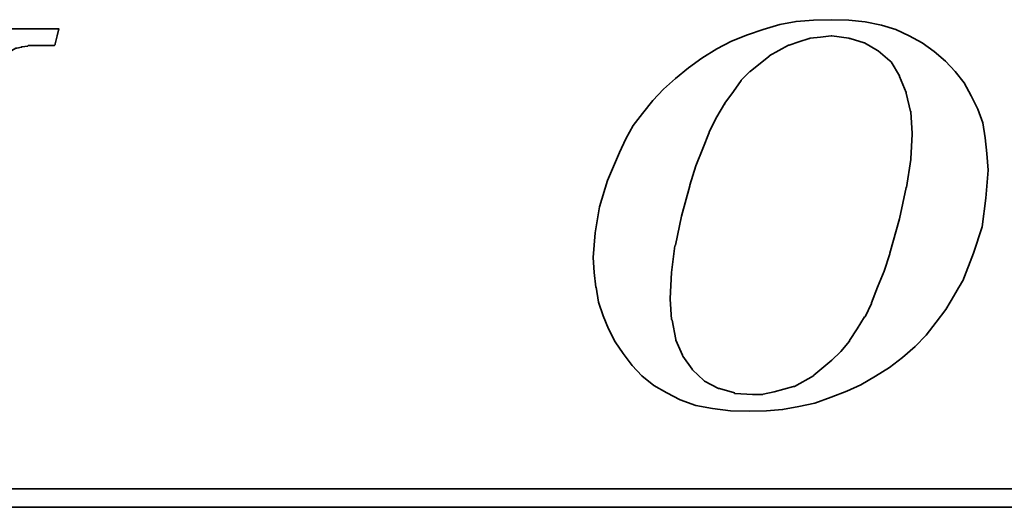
# Model space of a CAD drawing. Header units: millimetres. Extents: x 788 to 1021, y 795 to 904.
# Tile 30 of 44: x 943.47 to 949.78, y 855.96 to 859.08. Entities that reach past the tile are written whole.
import ezdxf

# ---------------------------------------------------------------- set-up
doc = ezdxf.new("R2010")
doc.units = ezdxf.units.MM
doc.header["$LTSCALE"] = 0.1
doc.layers.get('0').update_dxf_attribs({"linetype": 'CONTINUOUS'})
doc.layers.add('layer 1', color=7, linetype='CONTINUOUS')

# ---------------------------------------------------------------- blocks, each defined once
blk = doc.blocks.new('TBI_logo')
at = {"layer": 'layer 1', "color": 1, "lineweight": 35}
for points, knots in [([(1.6535, -1.0663), (1.6535, -1.0663), (1.7051, -1.1209), (1.7051, -1.1209), (1.7051, -1.1209), (1.7051, -1.1209), (1.7684, -1.1728), (1.7684, -1.1728), (1.7684, -1.1728), (1.7684, -1.1728), (1.8374, -1.2127), (1.8374, -1.2127), (1.8374, -1.2127), (1.8374, -1.2127), (1.9094, -1.2505), (1.9094, -1.2505), (1.9094, -1.2505), (1.9094, -1.2505), (1.9928, -1.2793), (1.9928, -1.2793), (1.9928, -1.2793), (1.9928, -1.2793), (2.0822, -1.2967), (2.0822, -1.2967), (2.0822, -1.2967), (2.0822, -1.2967), (2.1773, -1.3081), (2.1773, -1.3081), (2.1773, -1.3081), (2.1773, -1.3081), (2.2778, -1.3111), (2.2778, -1.3111), (2.2778, -1.3111), (2.2778, -1.3111), (2.3702, -1.3081), (2.3702, -1.3081), (2.3702, -1.3081), (2.3702, -1.3081), (2.4563, -1.3021), (2.4563, -1.3021), (2.4563, -1.3021), (2.4563, -1.3021), (2.5427, -1.285), (2.5427, -1.285), (2.5427, -1.285), (2.5427, -1.285), (2.6291, -1.2679), (2.6291, -1.2679), (2.6291, -1.2679), (2.6291, -1.2679), (2.7155, -1.2361), (2.7155, -1.2361), (2.7155, -1.2361), (2.7155, -1.2361), (2.7989, -1.2043), (2.7989, -1.2043), (2.7989, -1.2043), (2.7989, -1.2043), (2.8739, -1.1695), (2.8739, -1.1695), (2.8739, -1.1695), (2.8739, -1.1695), (2.9519, -1.1239), (2.9519, -1.1239), (2.9519, -1.1239), (2.9519, -1.1239), (3.0269, -1.0777), (3.0269, -1.0777), (3.0269, -1.0777), (3.0269, -1.0777), (3.0959, -1.0231), (3.0959, -1.0231), (3.0959, -1.0231), (3.0959, -1.0231), (3.1646, -0.9655), (3.1646, -0.9655), (3.1646, -0.9655), (3.1646, -0.9655), (3.2222, -0.9052), (3.2222, -0.9052), (3.2222, -0.9052), (3.2222, -0.9052), (3.2771, -0.8359), (3.2771, -0.8359), (3.2771, -0.8359), (3.2771, -0.8359), (3.3287, -0.7669), (3.3287, -0.7669), (3.3287, -0.7669), (3.3287, -0.7669), (3.3749, -0.6889), (3.3749, -0.6889), (3.3749, -0.6889), (3.3749, -0.6889), (3.4181, -0.6139), (3.4181, -0.6139), (3.4181, -0.6139), (3.4181, -0.6139), (3.476, -0.4672), (3.476, -0.4672), (3.476, -0.4672), (3.476, -0.4672), (3.5219, -0.3265), (3.5219, -0.3265), (3.5219, -0.3265), (3.5219, -0.3265), (3.5417, -0.1735), (3.5417, -0.1735), (3.5417, -0.1735), (3.5417, -0.1735), (3.5534, -0.0241), (3.5534, -0.0241), (3.5534, -0.0241), (3.5534, -0.0241), (3.5474, 0.0653), (3.5474, 0.0653), (3.5474, 0.0653), (3.5474, 0.0653), (3.539, 0.1487), (3.539, 0.1487), (3.539, 0.1487), (3.539, 0.1487), (3.5249, 0.2291), (3.5249, 0.2291), (3.5249, 0.2291), (3.5249, 0.2291), (3.4985, 0.3011), (3.4985, 0.3011), (3.4985, 0.3011), (3.4985, 0.3011), (3.464, 0.3731), (3.464, 0.3731), (3.464, 0.3731), (3.464, 0.3731), (3.4265, 0.4424), (3.4265, 0.4424), (3.4265, 0.4424), (3.4265, 0.4424), (3.3779, 0.5027), (3.3779, 0.5027), (3.3779, 0.5027), (3.3779, 0.5027), (3.326, 0.5576), (3.326, 0.5576), (3.326, 0.5576), (3.326, 0.5576), (3.2657, 0.6095), (3.2657, 0.6095), (3.2657, 0.6095), (3.2657, 0.6095), (3.2021, 0.6557), (3.2021, 0.6557), (3.2021, 0.6557), (3.2021, 0.6557), (3.1331, 0.6929), (3.1331, 0.6929), (3.1331, 0.6929), (3.1331, 0.6929), (3.0611, 0.7274), (3.0611, 0.7274), (3.0611, 0.7274), (3.0611, 0.7274), (2.9837, 0.7505), (2.9837, 0.7505), (2.9837, 0.7505), (2.9837, 0.7505), (2.897, 0.7679), (2.897, 0.7679), (2.897, 0.7679), (2.897, 0.7679), (2.8106, 0.7763), (2.8106, 0.7763), (2.8106, 0.7763), (2.8106, 0.7763), (2.7155, 0.7793), (2.7155, 0.7793), (2.7155, 0.7793), (2.7155, 0.7793), (2.6204, 0.7763), (2.6204, 0.7763), (2.6204, 0.7763), (2.6204, 0.7763), (2.5286, 0.7703), (2.5286, 0.7703), (2.5286, 0.7703), (2.5286, 0.7703), (2.4419, 0.7535), (2.4419, 0.7535), (2.4419, 0.7535), (2.4419, 0.7535), (2.3528, 0.7274), (2.3528, 0.7274), (2.3528, 0.7274), (2.3528, 0.7274), (2.2694, 0.6989), (2.2694, 0.6989), (2.2694, 0.6989), (2.2694, 0.6989), (2.1833, 0.6641), (2.1833, 0.6641), (2.1833, 0.6641), (2.1833, 0.6641), (2.1053, 0.6239), (2.1053, 0.6239), (2.1053, 0.6239), (2.1053, 0.6239), (2.0249, 0.5747), (2.0249, 0.5747), (2.0249, 0.5747), (2.0249, 0.5747), (1.9529, 0.5231), (1.9529, 0.5231), (1.9529, 0.5231), (1.9529, 0.5231), (1.8836, 0.4655), (1.8836, 0.4655), (1.8836, 0.4655), (1.8836, 0.4655), (1.8203, 0.4079), (1.8203, 0.4079), (1.8203, 0.4079), (1.8203, 0.4079), (1.7627, 0.3473), (1.7627, 0.3473), (1.7627, 0.3473), (1.7627, 0.3473), (1.7081, 0.2783), (1.7081, 0.2783), (1.7081, 0.2783), (1.7081, 0.2783), (1.6589, 0.215), (1.6589, 0.215), (1.6589, 0.215), (1.6589, 0.215), (1.6187, 0.1427), (1.6187, 0.1427), (1.6187, 0.1427), (1.6187, 0.1427), (1.5845, 0.0713), (1.5845, 0.0713), (1.5845, 0.0713), (1.5845, 0.0713), (1.5209, -0.0787), (1.5209, -0.0787), (1.5209, -0.0787), (1.5209, -0.0787), (1.4777, -0.22), (1.4777, -0.22), (1.4777, -0.22), (1.4777, -0.22), (1.4549, -0.3577), (1.4549, -0.3577), (1.4549, -0.3577), (1.4549, -0.3577), (1.4435, -0.4903), (1.4435, -0.4903), (1.4435, -0.4903), (1.4435, -0.4903), (1.4489, -0.5707), (1.4489, -0.5707), (1.4489, -0.5707), (1.4489, -0.5707), (1.4579, -0.6487), (1.4579, -0.6487), (1.4579, -0.6487), (1.4579, -0.6487), (1.4603, -0.6487), (1.4603, -0.6487), (1.4603, -0.6487), (1.4603, -0.6487), (1.4723, -0.7291), (1.4723, -0.7291), (1.4723, -0.7291), (1.4723, -0.7291), (1.4981, -0.8014), (1.4981, -0.8014), (1.4981, -0.8014), (1.4981, -0.8014), (1.5269, -0.8704), (1.5269, -0.8704), (1.5269, -0.8704), (1.5269, -0.8704), (1.5611, -0.9397), (1.5611, -0.9397), (1.5611, -0.9397), (1.5611, -0.9397), (1.6043, -1.0027), (1.6043, -1.0027), (1.6043, -1.0027), (1.6043, -1.0027), (1.6535, -1.0663), (1.6535, -1.0663)], [0, 0, 0, 0, 0.013699, 0.013699, 0.013699, 0.013699, 0.027397, 0.027397, 0.027397, 0.027397, 0.041096, 0.041096, 0.041096, 0.041096, 0.054795, 0.054795, 0.054795, 0.054795, 0.068493, 0.068493, 0.068493, 0.068493, 0.082192, 0.082192, 0.082192, 0.082192, 0.09589, 0.09589, 0.09589, 0.09589, 0.109589, 0.109589, 0.109589, 0.109589, 0.123288, 0.123288, 0.123288, 0.123288, 0.136986, 0.136986, 0.136986, 0.136986, 0.150685, 0.150685, 0.150685, 0.150685, 0.164384, 0.164384, 0.164384, 0.164384, 0.178082, 0.178082, 0.178082, 0.178082, 0.191781, 0.191781, 0.191781, 0.191781, 0.205479, 0.205479, 0.205479, 0.205479, 0.219178, 0.219178, 0.219178, 0.219178, 0.232877, 0.232877, 0.232877, 0.232877, 0.246575, 0.246575, 0.246575, 0.246575, 0.260274, 0.260274, 0.260274, 0.260274, 0.273973, 0.273973, 0.273973, 0.273973, 0.287671, 0.287671, 0.287671, 0.287671, 0.30137, 0.30137, 0.30137, 0.30137, 0.315068, 0.315068, 0.315068, 0.315069, 0.328767, 0.328767, 0.328767, 0.328767, 0.342466, 0.342466, 0.342466, 0.342466, 0.356164, 0.356164, 0.356164, 0.356164, 0.369863, 0.369863, 0.369863, 0.369863, 0.383562, 0.383562, 0.383562, 0.383562, 0.39726, 0.39726, 0.39726, 0.39726, 0.410959, 0.410959, 0.410959, 0.410959, 0.424658, 0.424658, 0.424658, 0.424658, 0.438356, 0.438356, 0.438356, 0.438356, 0.452055, 0.452055, 0.452055, 0.452055, 0.465753, 0.465753, 0.465753, 0.465753, 0.479452, 0.479452, 0.479452, 0.479452, 0.493151, 0.493151, 0.493151, 0.493151, 0.506849, 0.506849, 0.506849, 0.506849, 0.520548, 0.520548, 0.520548, 0.520548, 0.534247, 0.534247, 0.534247, 0.534247, 0.547945, 0.547945, 0.547945, 0.547945, 0.561644, 0.561644, 0.561644, 0.561644, 0.575342, 0.575342, 0.575342, 0.575342, 0.589041, 0.589041, 0.589041, 0.589041, 0.60274, 0.60274, 0.60274, 0.60274, 0.616438, 0.616438, 0.616438, 0.616438, 0.630137, 0.630137, 0.630137, 0.630137, 0.643836, 0.643836, 0.643836, 0.643836, 0.657534, 0.657534, 0.657534, 0.657534, 0.671233, 0.671233, 0.671233, 0.671233, 0.684932, 0.684932, 0.684932, 0.684932, 0.69863, 0.69863, 0.69863, 0.69863, 0.712329, 0.712329, 0.712329, 0.712329, 0.726027, 0.726027, 0.726027, 0.726027, 0.739726, 0.739726, 0.739726, 0.739726, 0.753425, 0.753425, 0.753425, 0.753425, 0.767123, 0.767123, 0.767123, 0.767123, 0.780822, 0.780822, 0.780822, 0.780822, 0.794521, 0.794521, 0.794521, 0.794521, 0.808219, 0.808219, 0.808219, 0.808219, 0.821918, 0.821918, 0.821918, 0.821918, 0.835616, 0.835616, 0.835616, 0.835616, 0.849315, 0.849315, 0.849315, 0.849315, 0.863014, 0.863014, 0.863014, 0.863014, 0.876712, 0.876712, 0.876712, 0.876712, 0.890411, 0.890411, 0.890411, 0.890411, 0.90411, 0.90411, 0.90411, 0.90411, 0.917808, 0.917808, 0.917808, 0.917808, 0.931507, 0.931507, 0.931507, 0.931507, 0.945205, 0.945205, 0.945205, 0.945205, 0.958904, 0.958904, 0.958904, 0.958904, 0.972603, 0.972603, 0.972603, 0.972603, 0.986301, 0.986301, 0.986301, 0.986301, 1, 1, 1, 1]), ([(-1.8562, -1.1815), (-1.8562, -1.1815), (-1.9021, -1.1815), (-1.9021, -1.1815), (-1.9021, -1.1815), (-1.9021, -1.1815), (-1.951, -1.1815), (-1.951, -1.1815), (-1.951, -1.1815), (-1.951, -1.1815), (-1.9711, -1.1815), (-1.9711, -1.1815), (-1.9711, -1.1815), (-1.9711, -1.1815), (-1.9771, -1.1815), (-1.9771, -1.1815), (-1.9771, -1.1815), (-1.9771, -1.1815), (-2.0113, -1.1815), (-2.0113, -1.1815), (-2.0113, -1.1815), (-2.0113, -1.1815), (-2.0143, -1.1785), (-2.0143, -1.1785), (-2.0143, -1.1785), (-2.0143, -1.1785), (-2.0491, -1.1728), (-2.0491, -1.1728), (-2.0491, -1.1728), (-2.0491, -1.1728), (-2.0779, -1.1671), (-2.0779, -1.1671), (-2.0779, -1.1671), (-2.0779, -1.1671), (-2.0803, -1.1671), (-2.0803, -1.1671), (-2.0803, -1.1671), (-2.0803, -1.1671), (-2.0836, -1.1671), (-2.0836, -1.1671), (-2.0836, -1.1671), (-2.0836, -1.1671), (-2.1064, -1.1551), (-2.1064, -1.1551), (-2.1064, -1.1551), (-2.1064, -1.1551), (-2.1094, -1.1527), (-2.1094, -1.1527), (-2.1094, -1.1527), (-2.1094, -1.1527), (-2.1121, -1.1497), (-2.1121, -1.1497), (-2.1121, -1.1497), (-2.1121, -1.1497), (-2.1295, -1.1269), (-2.1295, -1.1269), (-2.1295, -1.1269), (-2.1295, -1.1269), (-2.1325, -1.1209), (-2.1325, -1.1209), (-2.1325, -1.1209), (-2.1325, -1.1209), (-2.1355, -1.1149), (-2.1355, -1.1149), (-2.1355, -1.1149), (-2.1355, -1.1149), (-2.1379, -1.0837), (-2.1379, -1.0837), (-2.1379, -1.0837), (-2.1379, -1.0837), (-2.1409, -1.0807), (-2.1409, -1.0807), (-2.1409, -1.0807), (-2.1409, -1.0807), (-2.1409, -1.0747), (-2.1409, -1.0747), (-2.1409, -1.0747), (-2.1409, -1.0747), (-2.1409, -1.0693), (-2.1409, -1.0693), (-2.1409, -1.0693), (-2.1409, -1.0693), (-2.1355, -1.0318), (-2.1355, -1.0318), (-2.1355, -1.0318), (-2.1355, -1.0318), (-2.1355, -1.0231), (-2.1355, -1.0231), (-2.1355, -1.0231), (-2.1355, -1.0231), (-2.1355, -1.0198), (-2.1355, -1.0198), (-2.1355, -1.0198), (-2.1355, -1.0198), (-2.1355, -1.0171), (-2.1355, -1.0171), (-2.1355, -1.0171), (-2.1355, -1.0171), (-2.1355, -1.0117), (-2.1355, -1.0117), (-2.1355, -1.0117), (-2.1355, -1.0117), (-2.1325, -1.0087), (-2.1325, -1.0087), (-2.1325, -1.0087), (-2.1325, -1.0087), (-2.1265, -0.9943), (-2.1265, -0.9943), (-2.1265, -0.9943), (-2.1265, -0.9943), (-2.1265, -0.9913), (-2.1265, -0.9913), (-2.1265, -0.9913), (-2.1265, -0.9913), (-2.1148, -0.9655), (-2.1148, -0.9655), (-2.1148, -0.9655), (-2.1148, -0.9655), (-2.1094, -0.9307), (-2.1094, -0.9307), (-2.1094, -0.9307), (-2.1094, -0.9307), (-2.0977, -0.8848), (-2.0977, -0.8848), (-2.0977, -0.8848), (-2.0977, -0.8848), (-2.0977, -0.8821), (-2.0977, -0.8821), (-2.0977, -0.8821), (-2.0977, -0.8821), (-2.0719, -0.7897), (-2.0719, -0.7897), (-2.0719, -0.7897), (-2.0719, -0.7897), (-2.0689, -0.7867), (-2.0689, -0.7867), (-2.0689, -0.7867), (-2.0689, -0.7867), (-2.0401, -0.6718), (-2.0401, -0.6718), (-2.0401, -0.6718), (-2.0401, -0.6718), (-2.0401, -0.6691), (-2.0401, -0.6691), (-2.0401, -0.6691), (-2.0401, -0.6691), (-1.9999, -0.5395), (-1.9999, -0.5395), (-1.9999, -0.5395), (-1.9999, -0.5395), (-1.9279, -0.2515), (-1.9279, -0.2515), (-1.9279, -0.2515), (-1.9279, -0.2515), (-1.8505, 0.0365), (-1.8505, 0.0365), (-1.8505, 0.0365), (-1.8505, 0.0365), (-1.8157, 0.1688), (-1.8157, 0.1688), (-1.8157, 0.1688), (-1.8157, 0.1688), (-1.7839, 0.2843), (-1.7839, 0.2843), (-1.7839, 0.2843), (-1.7839, 0.2843), (-1.7581, 0.3875), (-1.7581, 0.3875), (-1.7581, 0.3875), (-1.7581, 0.3875), (-1.7467, 0.4283), (-1.7467, 0.4283), (-1.7467, 0.4283), (-1.7467, 0.4283), (-1.7377, 0.4625), (-1.7377, 0.4625), (-1.7377, 0.4625), (-1.7377, 0.4625), (-1.7377, 0.4655), (-1.7377, 0.4655), (-1.7377, 0.4655), (-1.7377, 0.4655), (-1.7263, 0.4883), (-1.7263, 0.4883), (-1.7263, 0.4883), (-1.7263, 0.4883), (-1.7263, 0.5084), (-1.7263, 0.5084), (-1.7263, 0.5084), (-1.7263, 0.5084), (-1.7236, 0.5117), (-1.7236, 0.5117), (-1.7236, 0.5117), (-1.7236, 0.5117), (-1.7206, 0.5261), (-1.7206, 0.5261), (-1.7206, 0.5261), (-1.7206, 0.5261), (-1.7206, 0.5429), (-1.7206, 0.5429), (-1.7206, 0.5429), (-1.7206, 0.5429), (-1.7149, 0.5429), (-1.7149, 0.5429), (-1.7149, 0.5429), (-1.7149, 0.5429), (-1.7005, 0.5747), (-1.7005, 0.5747), (-1.7005, 0.5747), (-1.7005, 0.5747), (-1.6975, 0.5807), (-1.6975, 0.5807), (-1.6975, 0.5807), (-1.6975, 0.5807), (-1.6945, 0.5837), (-1.6945, 0.5837), (-1.6945, 0.5837), (-1.6945, 0.5837), (-1.6633, 0.6125), (-1.6633, 0.6125), (-1.6633, 0.6125), (-1.6633, 0.6125), (-1.66, 0.6149), (-1.66, 0.6149), (-1.66, 0.6149), (-1.66, 0.6149), (-1.6399, 0.6269), (-1.6399, 0.6269), (-1.6399, 0.6269), (-1.6399, 0.6269), (-1.6369, 0.6269), (-1.6369, 0.6269), (-1.6369, 0.6269), (-1.6369, 0.6269), (-1.6345, 0.6269), (-1.6345, 0.6269), (-1.6345, 0.6269), (-1.6345, 0.6269), (-1.6087, 0.6323), (-1.6087, 0.6323), (-1.6087, 0.6323), (-1.6087, 0.6323), (-1.6087, 0.6353), (-1.6087, 0.6353), (-1.6087, 0.6353), (-1.6087, 0.6353), (-1.6057, 0.6353), (-1.6057, 0.6353), (-1.6057, 0.6353), (-1.6057, 0.6353), (-1.5766, 0.638), (-1.5766, 0.638), (-1.5766, 0.638), (-1.5766, 0.638), (-1.5739, 0.6413), (-1.5739, 0.6413), (-1.5739, 0.6413), (-1.5739, 0.6413), (-1.5712, 0.6413), (-1.5712, 0.6413), (-1.5712, 0.6413), (-1.5712, 0.6413), (-1.5679, 0.6413), (-1.5679, 0.6413), (-1.5679, 0.6413), (-1.5679, 0.6413), (-1.5337, 0.6413), (-1.5337, 0.6413), (-1.5337, 0.6413), (-1.5337, 0.6413), (-1.5277, 0.6413), (-1.5277, 0.6413), (-1.5277, 0.6413), (-1.5277, 0.6413), (-1.5163, 0.6413), (-1.5163, 0.6413), (-1.5163, 0.6413), (-1.5163, 0.6413), (-1.4761, 0.6413), (-1.4761, 0.6413), (-1.4761, 0.6413), (-1.4761, 0.6413), (-1.4359, 0.6413), (-1.4359, 0.6413), (-1.4359, 0.6413), (-1.4359, 0.6413), (-1.4329, 0.6413), (-1.4329, 0.6413), (-1.4329, 0.6413), (-1.4329, 0.6413), (-1.4329, 0.6437), (-1.4329, 0.6437), (-1.4329, 0.6437), (-1.4329, 0.6437), (-1.4299, 0.6467), (-1.4299, 0.6467), (-1.4299, 0.6467), (-1.4299, 0.6467), (-1.4299, 0.6497), (-1.4299, 0.6497), (-1.4299, 0.6497), (-1.4299, 0.6497), (-1.4182, 0.6929), (-1.4182, 0.6929), (-1.4182, 0.6929), (-1.4182, 0.6929), (-1.4095, 0.7301), (-1.4095, 0.7301), (-1.4095, 0.7301), (-1.4095, 0.7301), (-1.4239, 0.7301), (-1.4239, 0.7301), (-1.4239, 0.7301), (-1.4239, 0.7301), (-1.4761, 0.7301), (-1.4761, 0.7301), (-1.4761, 0.7301), (-1.4761, 0.7301), (-1.5391, 0.7301), (-1.5391, 0.7301), (-1.5391, 0.7301), (-1.5391, 0.7301), (-1.6141, 0.7301), (-1.6141, 0.7301), (-1.6141, 0.7301), (-1.6141, 0.7301), (-1.7005, 0.7301), (-1.7005, 0.7301), (-1.7005, 0.7301), (-1.7005, 0.7301), (-1.8847, 0.7301), (-1.8847, 0.7301), (-1.8847, 0.7301), (-1.8847, 0.7301), (-2.0689, 0.7301), (-2.0689, 0.7301), (-2.0689, 0.7301), (-2.0689, 0.7301), (-2.1553, 0.7301), (-2.1553, 0.7301), (-2.1553, 0.7301), (-2.1553, 0.7301), (-2.2303, 0.7301), (-2.2303, 0.7301), (-2.2303, 0.7301), (-2.2303, 0.7301), (-2.2933, 0.7301), (-2.2933, 0.7301), (-2.2933, 0.7301), (-2.2933, 0.7301), (-2.3455, 0.7301), (-2.3455, 0.7301), (-2.3455, 0.7301), (-2.3455, 0.7301), (-2.3713, 0.7301), (-2.3713, 0.7301), (-2.3713, 0.7301), (-2.3713, 0.7301), (-2.3743, 0.7247), (-2.3743, 0.7247), (-2.3743, 0.7247), (-2.3743, 0.7247), (-2.3743, 0.7217), (-2.3743, 0.7217), (-2.3743, 0.7217), (-2.3743, 0.7217), (-2.3857, 0.6785), (-2.3857, 0.6785), (-2.3857, 0.6785), (-2.3857, 0.6785), (-2.3917, 0.6413), (-2.3917, 0.6413), (-2.3917, 0.6413), (-2.3917, 0.6413), (-2.3395, 0.6413), (-2.3395, 0.6413), (-2.3395, 0.6413), (-2.3395, 0.6413), (-2.2789, 0.6413), (-2.2789, 0.6413), (-2.2789, 0.6413), (-2.2789, 0.6413), (-2.2645, 0.6413), (-2.2645, 0.6413), (-2.2645, 0.6413), (-2.2645, 0.6413), (-2.2588, 0.6413), (-2.2588, 0.6413), (-2.2588, 0.6413), (-2.2588, 0.6413), (-2.2561, 0.6413), (-2.2561, 0.6413), (-2.2561, 0.6413), (-2.2561, 0.6413), (-2.2243, 0.6413), (-2.2243, 0.6413), (-2.2243, 0.6413), (-2.2243, 0.6413), (-2.2219, 0.638), (-2.2219, 0.638), (-2.2219, 0.638), (-2.2219, 0.638), (-2.2015, 0.6353), (-2.2015, 0.6353), (-2.2015, 0.6353), (-2.2015, 0.6353), (-2.1931, 0.6353), (-2.1931, 0.6353), (-2.1931, 0.6353), (-2.1931, 0.6353), (-2.1898, 0.6323), (-2.1898, 0.6323), (-2.1898, 0.6323), (-2.1898, 0.6323), (-2.1871, 0.6323), (-2.1871, 0.6323), (-2.1871, 0.6323), (-2.1871, 0.6323), (-2.1697, 0.6269), (-2.1697, 0.6269), (-2.1697, 0.6269), (-2.1697, 0.6269), (-2.1523, 0.6209), (-2.1523, 0.6209), (-2.1523, 0.6209), (-2.1523, 0.6209), (-2.1469, 0.6209), (-2.1469, 0.6209), (-2.1469, 0.6209), (-2.1469, 0.6209), (-2.1439, 0.6149), (-2.1439, 0.6149), (-2.1439, 0.6149), (-2.1439, 0.6149), (-2.1211, 0.5951), (-2.1211, 0.5951), (-2.1211, 0.5951), (-2.1211, 0.5951), (-2.1181, 0.5891), (-2.1181, 0.5891), (-2.1181, 0.5891), (-2.1181, 0.5891), (-2.1148, 0.5837), (-2.1148, 0.5837), (-2.1148, 0.5837), (-2.1148, 0.5837), (-2.1121, 0.5489), (-2.1121, 0.5489), (-2.1121, 0.5489), (-2.1121, 0.5489), (-2.1094, 0.5459), (-2.1094, 0.5459), (-2.1094, 0.5459), (-2.1094, 0.5459), (-2.1094, 0.5429), (-2.1094, 0.5429), (-2.1094, 0.5429), (-2.1094, 0.5429), (-2.1121, 0.5405), (-2.1121, 0.5405), (-2.1121, 0.5405), (-2.1121, 0.5405), (-2.1148, 0.4883), (-2.1148, 0.4883), (-2.1148, 0.4883), (-2.1148, 0.4883), (-2.1148, 0.4853), (-2.1148, 0.4853), (-2.1148, 0.4853), (-2.1148, 0.4853), (-2.1148, 0.4829), (-2.1148, 0.4829), (-2.1148, 0.4829), (-2.1148, 0.4829), (-2.1181, 0.4769), (-2.1181, 0.4769), (-2.1181, 0.4769), (-2.1181, 0.4769), (-2.1235, 0.4685), (-2.1235, 0.4685), (-2.1235, 0.4685), (-2.1235, 0.4685), (-2.1295, 0.4481), (-2.1295, 0.4481), (-2.1295, 0.4481), (-2.1295, 0.4481), (-2.1355, 0.4193), (-2.1355, 0.4193), (-2.1355, 0.4193), (-2.1355, 0.4193), (-2.1355, 0.4163), (-2.1355, 0.4163), (-2.1355, 0.4163), (-2.1355, 0.4163), (-2.1469, 0.3848), (-2.1469, 0.3848), (-2.1469, 0.3848), (-2.1469, 0.3848), (-2.1583, 0.3443), (-2.1583, 0.3443), (-2.1583, 0.3443), (-2.1583, 0.3443), (-2.1811, 0.2465), (-2.1811, 0.2465), (-2.1811, 0.2465), (-2.1811, 0.2465), (-2.2159, 0.1259), (-2.2159, 0.1259), (-2.2159, 0.1259), (-2.2159, 0.1259), (-2.2501, -0.0037), (-2.2501, -0.0037), (-2.2501, -0.0037), (-2.2501, -0.0037), (-2.3284, -0.2887), (-2.3284, -0.2887), (-2.3284, -0.2887), (-2.3284, -0.2887), (-2.4031, -0.5707), (-2.4031, -0.5707), (-2.4031, -0.5707), (-2.4031, -0.5707), (-2.4373, -0.7033), (-2.4373, -0.7033), (-2.4373, -0.7033), (-2.4373, -0.7033), (-2.4691, -0.8245), (-2.4691, -0.8245), (-2.4691, -0.8245), (-2.4691, -0.8245), (-2.4949, -0.9223), (-2.4949, -0.9223), (-2.4949, -0.9223), (-2.4949, -0.9223), (-2.5069, -0.9625), (-2.5069, -0.9625), (-2.5069, -0.9625), (-2.5069, -0.9625), (-2.5069, -0.9655), (-2.5069, -0.9655), (-2.5069, -0.9655), (-2.5069, -0.9655), (-2.5183, -0.9973), (-2.5183, -0.9973), (-2.5183, -0.9973), (-2.5183, -0.9973), (-2.5237, -1.0261), (-2.5237, -1.0261), (-2.5237, -1.0261), (-2.5237, -1.0261), (-2.5297, -1.0489), (-2.5297, -1.0489), (-2.5297, -1.0489), (-2.5297, -1.0489), (-2.5327, -1.0603), (-2.5327, -1.0603), (-2.5327, -1.0603), (-2.5327, -1.0603), (-2.5327, -1.0777), (-2.5327, -1.0777), (-2.5327, -1.0777), (-2.5327, -1.0777), (-2.5381, -1.0777), (-2.5381, -1.0777), (-2.5381, -1.0777), (-2.5381, -1.0777), (-2.5525, -1.1095), (-2.5525, -1.1095), (-2.5525, -1.1095), (-2.5525, -1.1095), (-2.5525, -1.1125), (-2.5525, -1.1125), (-2.5525, -1.1125), (-2.5525, -1.1125), (-2.5558, -1.1149), (-2.5558, -1.1149), (-2.5558, -1.1149), (-2.5558, -1.1149), (-2.5873, -1.1497), (-2.5873, -1.1497), (-2.5873, -1.1497), (-2.5873, -1.1497), (-2.5903, -1.1527), (-2.5903, -1.1527), (-2.5903, -1.1527), (-2.5903, -1.1527), (-2.5957, -1.1551), (-2.5957, -1.1551), (-2.5957, -1.1551), (-2.5957, -1.1551), (-2.6359, -1.1728), (-2.6359, -1.1728), (-2.6359, -1.1728), (-2.6359, -1.1728), (-2.6392, -1.1728), (-2.6392, -1.1728), (-2.6392, -1.1728), (-2.6392, -1.1728), (-2.6419, -1.1755), (-2.6419, -1.1755), (-2.6419, -1.1755), (-2.6419, -1.1755), (-2.6935, -1.1785), (-2.6935, -1.1785), (-2.6935, -1.1785), (-2.6935, -1.1785), (-2.6968, -1.1815), (-2.6968, -1.1815), (-2.6968, -1.1815), (-2.6968, -1.1815), (-2.7025, -1.1815), (-2.7025, -1.1815), (-2.7025, -1.1815), (-2.7025, -1.1815), (-2.7136, -1.1815), (-2.7136, -1.1815), (-2.7136, -1.1815), (-2.7136, -1.1815), (-2.7541, -1.1815), (-2.7541, -1.1815), (-2.7541, -1.1815), (-2.7541, -1.1815), (-2.7886, -1.1815), (-2.7886, -1.1815), (-2.7886, -1.1815), (-2.7886, -1.1815), (-2.7886, -1.1842), (-2.7886, -1.1842), (-2.7886, -1.1842), (-2.7886, -1.1842), (-2.7886, -1.1872), (-2.7886, -1.1872), (-2.7886, -1.1872), (-2.7886, -1.1872), (-2.7919, -1.1899), (-2.7919, -1.1899), (-2.7919, -1.1899), (-2.7919, -1.1899), (-2.8063, -1.2301), (-2.8063, -1.2301), (-2.8063, -1.2301), (-2.8063, -1.2301), (-2.8117, -1.2706), (-2.8117, -1.2706), (-2.8117, -1.2706), (-2.8117, -1.2706), (-2.8003, -1.2706), (-2.8003, -1.2706), (-2.8003, -1.2706), (-2.8003, -1.2706), (-2.7541, -1.2706), (-2.7541, -1.2706), (-2.7541, -1.2706), (-2.7541, -1.2706), (-2.6881, -1.2706), (-2.6881, -1.2706), (-2.6881, -1.2706), (-2.6881, -1.2706), (-2.6161, -1.2706), (-2.6161, -1.2706), (-2.6161, -1.2706), (-2.6161, -1.2706), (-2.5357, -1.2706), (-2.5357, -1.2706), (-2.5357, -1.2706), (-2.5357, -1.2706), (-2.5297, -1.2706), (-2.5297, -1.2706), (-2.5297, -1.2706), (-2.5297, -1.2706), (-2.3509, -1.2706), (-2.3509, -1.2706), (-2.3509, -1.2706), (-2.3509, -1.2706), (-2.1727, -1.2706), (-2.1727, -1.2706), (-2.1727, -1.2706), (-2.1727, -1.2706), (-2.0923, -1.2706), (-2.0923, -1.2706), (-2.0923, -1.2706), (-2.0923, -1.2706), (-2.0863, -1.2706), (-2.0863, -1.2706), (-2.0863, -1.2706), (-2.0863, -1.2706), (-2.0173, -1.2706), (-2.0173, -1.2706), (-2.0173, -1.2706), (-2.0173, -1.2706), (-1.951, -1.2706), (-1.951, -1.2706), (-1.951, -1.2706), (-1.951, -1.2706), (-1.9021, -1.2706), (-1.9021, -1.2706), (-1.9021, -1.2706), (-1.9021, -1.2706), (-1.879, -1.2706), (-1.879, -1.2706), (-1.879, -1.2706), (-1.879, -1.2706), (-1.879, -1.2649), (-1.879, -1.2649), (-1.879, -1.2649), (-1.879, -1.2649), (-1.8763, -1.2649), (-1.8763, -1.2649), (-1.8763, -1.2649), (-1.8763, -1.2649), (-1.8649, -1.2217), (-1.8649, -1.2217), (-1.8649, -1.2217), (-1.8649, -1.2217), (-1.8562, -1.1815), (-1.8562, -1.1815)], [0, 0, 0, 0, 0.005587, 0.005587, 0.005587, 0.005587, 0.011173, 0.011173, 0.011173, 0.011173, 0.01676, 0.01676, 0.01676, 0.01676, 0.022346, 0.022346, 0.022346, 0.022346, 0.027933, 0.027933, 0.027933, 0.027933, 0.03352, 0.03352, 0.03352, 0.03352, 0.039106, 0.039106, 0.039106, 0.039106, 0.044693, 0.044693, 0.044693, 0.044693, 0.050279, 0.050279, 0.050279, 0.050279, 0.055866, 0.055866, 0.055866, 0.055866, 0.061453, 0.061453, 0.061453, 0.061453, 0.067039, 0.067039, 0.067039, 0.067039, 0.072626, 0.072626, 0.072626, 0.072626, 0.078212, 0.078212, 0.078212, 0.078212, 0.083799, 0.083799, 0.083799, 0.083799, 0.089385, 0.089385, 0.089385, 0.089385, 0.094972, 0.094972, 0.094972, 0.094972, 0.100559, 0.100559, 0.100559, 0.100559, 0.106145, 0.106145, 0.106145, 0.106145, 0.111732, 0.111732, 0.111732, 0.111732, 0.117318, 0.117318, 0.117318, 0.117318, 0.122905, 0.122905, 0.122905, 0.122905, 0.128492, 0.128492, 0.128492, 0.128492, 0.134078, 0.134078, 0.134078, 0.134078, 0.139665, 0.139665, 0.139665, 0.139665, 0.145251, 0.145251, 0.145251, 0.145251, 0.150838, 0.150838, 0.150838, 0.150838, 0.156425, 0.156425, 0.156425, 0.156425, 0.162011, 0.162011, 0.162011, 0.162011, 0.167598, 0.167598, 0.167598, 0.167598, 0.173184, 0.173184, 0.173184, 0.173184, 0.178771, 0.178771, 0.178771, 0.178771, 0.184358, 0.184358, 0.184358, 0.184358, 0.189944, 0.189944, 0.189944, 0.189944, 0.195531, 0.195531, 0.195531, 0.195531, 0.201117, 0.201117, 0.201117, 0.201117, 0.206704, 0.206704, 0.206704, 0.206704, 0.212291, 0.212291, 0.212291, 0.212291, 0.217877, 0.217877, 0.217877, 0.217877, 0.223464, 0.223464, 0.223464, 0.223464, 0.22905, 0.22905, 0.22905, 0.22905, 0.234637, 0.234637, 0.234637, 0.234637, 0.240223, 0.240223, 0.240223, 0.240223, 0.24581, 0.24581, 0.24581, 0.24581, 0.251397, 0.251397, 0.251397, 0.251397, 0.256983, 0.256983, 0.256983, 0.256983, 0.26257, 0.26257, 0.26257, 0.26257, 0.268156, 0.268156, 0.268156, 0.268156, 0.273743, 0.273743, 0.273743, 0.273743, 0.27933, 0.27933, 0.27933, 0.27933, 0.284916, 0.284916, 0.284916, 0.284916, 0.290503, 0.290503, 0.290503, 0.290503, 0.296089, 0.296089, 0.296089, 0.296089, 0.301676, 0.301676, 0.301676, 0.301676, 0.307263, 0.307263, 0.307263, 0.307263, 0.312849, 0.312849, 0.312849, 0.312849, 0.318436, 0.318436, 0.318436, 0.318436, 0.324022, 0.324022, 0.324022, 0.324022, 0.329609, 0.329609, 0.329609, 0.329609, 0.335196, 0.335196, 0.335196, 0.335196, 0.340782, 0.340782, 0.340782, 0.340782, 0.346369, 0.346369, 0.346369, 0.346369, 0.351955, 0.351955, 0.351955, 0.351955, 0.357542, 0.357542, 0.357542, 0.357542, 0.363128, 0.363128, 0.363128, 0.363129, 0.368715, 0.368715, 0.368715, 0.368715, 0.374302, 0.374302, 0.374302, 0.374302, 0.379888, 0.379888, 0.379888, 0.379888, 0.385475, 0.385475, 0.385475, 0.385475, 0.391061, 0.391061, 0.391061, 0.391061, 0.396648, 0.396648, 0.396648, 0.396648, 0.402235, 0.402235, 0.402235, 0.402235, 0.407821, 0.407821, 0.407821, 0.407821, 0.413408, 0.413408, 0.413408, 0.413408, 0.418994, 0.418994, 0.418994, 0.418994, 0.424581, 0.424581, 0.424581, 0.424581, 0.430168, 0.430168, 0.430168, 0.430168, 0.435754, 0.435754, 0.435754, 0.435754, 0.441341, 0.441341, 0.441341, 0.441341, 0.446927, 0.446927, 0.446927, 0.446927, 0.452514, 0.452514, 0.452514, 0.452514, 0.458101, 0.458101, 0.458101, 0.458101, 0.463687, 0.463687, 0.463687, 0.463687, 0.469274, 0.469274, 0.469274, 0.469274, 0.47486, 0.47486, 0.47486, 0.47486, 0.480447, 0.480447, 0.480447, 0.480447, 0.486034, 0.486034, 0.486034, 0.486034, 0.49162, 0.49162, 0.49162, 0.49162, 0.497207, 0.497207, 0.497207, 0.497207, 0.502793, 0.502793, 0.502793, 0.502793, 0.50838, 0.50838, 0.50838, 0.50838, 0.513966, 0.513966, 0.513966, 0.513966, 0.519553, 0.519553, 0.519553, 0.519553, 0.52514, 0.52514, 0.52514, 0.52514, 0.530726, 0.530726, 0.530726, 0.530726, 0.536313, 0.536313, 0.536313, 0.536313, 0.541899, 0.541899, 0.541899, 0.541899, 0.547486, 0.547486, 0.547486, 0.547486, 0.553073, 0.553073, 0.553073, 0.553073, 0.558659, 0.558659, 0.558659, 0.558659, 0.564246, 0.564246, 0.564246, 0.564246, 0.569832, 0.569832, 0.569832, 0.569832, 0.575419, 0.575419, 0.575419, 0.575419, 0.581006, 0.581006, 0.581006, 0.581006, 0.586592, 0.586592, 0.586592, 0.586592, 0.592179, 0.592179, 0.592179, 0.592179, 0.597765, 0.597765, 0.597765, 0.597765, 0.603352, 0.603352, 0.603352, 0.603352, 0.608939, 0.608939, 0.608939, 0.608939, 0.614525, 0.614525, 0.614525, 0.614525, 0.620112, 0.620112, 0.620112, 0.620112, 0.625698, 0.625698, 0.625698, 0.625698, 0.631285, 0.631285, 0.631285, 0.631285, 0.636872, 0.636872, 0.636872, 0.636872, 0.642458, 0.642458, 0.642458, 0.642458, 0.648045, 0.648045, 0.648045, 0.648045, 0.653631, 0.653631, 0.653631, 0.653631, 0.659218, 0.659218, 0.659218, 0.659218, 0.664804, 0.664804, 0.664804, 0.664804, 0.670391, 0.670391, 0.670391, 0.670391, 0.675978, 0.675978, 0.675978, 0.675978, 0.681564, 0.681564, 0.681564, 0.681564, 0.687151, 0.687151, 0.687151, 0.687151, 0.692737, 0.692737, 0.692737, 0.692737, 0.698324, 0.698324, 0.698324, 0.698324, 0.703911, 0.703911, 0.703911, 0.703911, 0.709497, 0.709497, 0.709497, 0.709497, 0.715084, 0.715084, 0.715084, 0.715084, 0.72067, 0.72067, 0.72067, 0.72067, 0.726257, 0.726257, 0.726257, 0.726257, 0.731844, 0.731844, 0.731844, 0.731844, 0.73743, 0.73743, 0.73743, 0.73743, 0.743017, 0.743017, 0.743017, 0.743017, 0.748603, 0.748603, 0.748603, 0.748603, 0.75419, 0.75419, 0.75419, 0.75419, 0.759777, 0.759777, 0.759777, 0.759777, 0.765363, 0.765363, 0.765363, 0.765363, 0.77095, 0.77095, 0.77095, 0.77095, 0.776536, 0.776536, 0.776536, 0.776536, 0.782123, 0.782123, 0.782123, 0.782123, 0.787709, 0.787709, 0.787709, 0.78771, 0.793296, 0.793296, 0.793296, 0.793296, 0.798883, 0.798883, 0.798883, 0.798883, 0.804469, 0.804469, 0.804469, 0.804469, 0.810056, 0.810056, 0.810056, 0.810056, 0.815642, 0.815642, 0.815642, 0.815642, 0.821229, 0.821229, 0.821229, 0.821229, 0.826816, 0.826816, 0.826816, 0.826816, 0.832402, 0.832402, 0.832402, 0.832402, 0.837989, 0.837989, 0.837989, 0.837989, 0.843575, 0.843575, 0.843575, 0.843575, 0.849162, 0.849162, 0.849162, 0.849162, 0.854749, 0.854749, 0.854749, 0.854749, 0.860335, 0.860335, 0.860335, 0.860335, 0.865922, 0.865922, 0.865922, 0.865922, 0.871508, 0.871508, 0.871508, 0.871508, 0.877095, 0.877095, 0.877095, 0.877095, 0.882682, 0.882682, 0.882682, 0.882682, 0.888268, 0.888268, 0.888268, 0.888268, 0.893855, 0.893855, 0.893855, 0.893855, 0.899441, 0.899441, 0.899441, 0.899441, 0.905028, 0.905028, 0.905028, 0.905028, 0.910615, 0.910615, 0.910615, 0.910615, 0.916201, 0.916201, 0.916201, 0.916201, 0.921788, 0.921788, 0.921788, 0.921788, 0.927374, 0.927374, 0.927374, 0.927374, 0.932961, 0.932961, 0.932961, 0.932961, 0.938547, 0.938547, 0.938547, 0.938547, 0.944134, 0.944134, 0.944134, 0.944134, 0.949721, 0.949721, 0.949721, 0.949721, 0.955307, 0.955307, 0.955307, 0.955307, 0.960894, 0.960894, 0.960894, 0.960894, 0.96648, 0.96648, 0.96648, 0.96648, 0.972067, 0.972067, 0.972067, 0.972067, 0.977654, 0.977654, 0.977654, 0.977654, 0.98324, 0.98324, 0.98324, 0.98324, 0.988827, 0.988827, 0.988827, 0.988827, 0.994413, 0.994413, 0.994413, 0.994413, 1, 1, 1, 1]), ([(1.9613, -0.1045), (1.9613, -0.1045), (1.9928, -0.0007), (1.9928, -0.0007), (1.9928, -0.0007), (1.9928, -0.0007), (2.0303, 0.0914), (2.0303, 0.0914), (2.0303, 0.0914), (2.0303, 0.0914), (2.0648, 0.1775), (2.0648, 0.1775), (2.0648, 0.1775), (2.0648, 0.1775), (2.0648, 0.1805), (2.0648, 0.1805), (2.0648, 0.1805), (2.0648, 0.1805), (2.1053, 0.2609), (2.1053, 0.2609), (2.1053, 0.2609), (2.1053, 0.2609), (2.1455, 0.3299), (2.1455, 0.3299), (2.1455, 0.3299), (2.1455, 0.3299), (2.1485, 0.3299), (2.1485, 0.3299), (2.1485, 0.3299), (2.1485, 0.3299), (2.1485, 0.3329), (2.1485, 0.3329), (2.1485, 0.3329), (2.1485, 0.3329), (2.1944, 0.3962), (2.1944, 0.3962), (2.1944, 0.3962), (2.1944, 0.3962), (2.2349, 0.4541), (2.2349, 0.4541), (2.2349, 0.4541), (2.2349, 0.4541), (2.2349, 0.4565), (2.2349, 0.4565), (2.2349, 0.4565), (2.2349, 0.4565), (2.2808, 0.5027), (2.2808, 0.5027), (2.2808, 0.5027), (2.2808, 0.5027), (2.2838, 0.5027), (2.2838, 0.5027), (2.2838, 0.5027), (2.2838, 0.5027), (2.3819, 0.5837), (2.3819, 0.5837), (2.3819, 0.5837), (2.3819, 0.5837), (2.3849, 0.5837), (2.3849, 0.5837), (2.3849, 0.5837), (2.3849, 0.5837), (2.3849, 0.5861), (2.3849, 0.5861), (2.3849, 0.5861), (2.3849, 0.5861), (2.4881, 0.6437), (2.4881, 0.6437), (2.4881, 0.6437), (2.4881, 0.6437), (2.4914, 0.6437), (2.4914, 0.6437), (2.4914, 0.6437), (2.4914, 0.6437), (2.5427, 0.6611), (2.5427, 0.6611), (2.5427, 0.6611), (2.5427, 0.6611), (2.5979, 0.6785), (2.5979, 0.6785), (2.5979, 0.6785), (2.5979, 0.6785), (2.6003, 0.6785), (2.6003, 0.6785), (2.6003, 0.6785), (2.6003, 0.6785), (2.6033, 0.6815), (2.6033, 0.6815), (2.6033, 0.6815), (2.6033, 0.6815), (2.6579, 0.6869), (2.6579, 0.6869), (2.6579, 0.6869), (2.6579, 0.6869), (2.7155, 0.6929), (2.7155, 0.6929), (2.7155, 0.6929), (2.7155, 0.6929), (2.7185, 0.6929), (2.7185, 0.6929), (2.7185, 0.6929), (2.7185, 0.6929), (2.8106, 0.6815), (2.8106, 0.6815), (2.8106, 0.6815), (2.8106, 0.6815), (2.8133, 0.6785), (2.8133, 0.6785), (2.8133, 0.6785), (2.8133, 0.6785), (2.8163, 0.6785), (2.8163, 0.6785), (2.8163, 0.6785), (2.8163, 0.6785), (2.891, 0.6557), (2.891, 0.6557), (2.891, 0.6557), (2.891, 0.6557), (2.894, 0.6557), (2.894, 0.6557), (2.894, 0.6557), (2.894, 0.6557), (2.963, 0.6149), (2.963, 0.6149), (2.963, 0.6149), (2.963, 0.6149), (2.966, 0.6125), (2.966, 0.6125), (2.966, 0.6125), (2.966, 0.6125), (3.0293, 0.5603), (3.0293, 0.5603), (3.0293, 0.5603), (3.0293, 0.5603), (3.0323, 0.5576), (3.0323, 0.5576), (3.0323, 0.5576), (3.0323, 0.5576), (3.0353, 0.5546), (3.0353, 0.5546), (3.0353, 0.5546), (3.0353, 0.5546), (3.0815, 0.4796), (3.0815, 0.4796), (3.0815, 0.4796), (3.0815, 0.4796), (3.0815, 0.4769), (3.0815, 0.4769), (3.0815, 0.4769), (3.0815, 0.4769), (3.1157, 0.3905), (3.1157, 0.3905), (3.1157, 0.3905), (3.1157, 0.3905), (3.1157, 0.3875), (3.1157, 0.3875), (3.1157, 0.3875), (3.1157, 0.3875), (3.1391, 0.29), (3.1391, 0.29), (3.1391, 0.29), (3.1391, 0.29), (3.1415, 0.29), (3.1415, 0.29), (3.1415, 0.29), (3.1415, 0.29), (3.1415, 0.2867), (3.1415, 0.2867), (3.1415, 0.2867), (3.1415, 0.2867), (3.1475, 0.1715), (3.1475, 0.1715), (3.1475, 0.1715), (3.1475, 0.1715), (3.1475, 0.1688), (3.1475, 0.1688), (3.1475, 0.1688), (3.1475, 0.1688), (3.1415, 0.0365), (3.1415, 0.0365), (3.1415, 0.0365), (3.1415, 0.0365), (3.1415, 0.0335), (3.1415, 0.0335), (3.1415, 0.0335), (3.1415, 0.0335), (3.1187, -0.1159), (3.1187, -0.1159), (3.1187, -0.1159), (3.1187, -0.1159), (3.1157, -0.1159), (3.1157, -0.1159), (3.1157, -0.1159), (3.1157, -0.1159), (3.0815, -0.2833), (3.0815, -0.2833), (3.0815, -0.2833), (3.0815, -0.2833), (3.0293, -0.4672), (3.0293, -0.4672), (3.0293, -0.4672), (3.0293, -0.4672), (3.0293, -0.4705), (3.0293, -0.4705), (3.0293, -0.4705), (3.0293, -0.4705), (2.9981, -0.5623), (2.9981, -0.5623), (2.9981, -0.5623), (2.9981, -0.5623), (2.963, -0.6487), (2.963, -0.6487), (2.963, -0.6487), (2.963, -0.6487), (2.9315, -0.7321), (2.9315, -0.7321), (2.9315, -0.7321), (2.9315, -0.7321), (2.9315, -0.7351), (2.9315, -0.7351), (2.9315, -0.7351), (2.9315, -0.7351), (2.897, -0.8071), (2.897, -0.8071), (2.897, -0.8071), (2.897, -0.8071), (2.894, -0.8071), (2.894, -0.8071), (2.894, -0.8071), (2.894, -0.8071), (2.8541, -0.8704), (2.8541, -0.8704), (2.8541, -0.8704), (2.8541, -0.8704), (2.8133, -0.9337), (2.8133, -0.9337), (2.8133, -0.9337), (2.8133, -0.9337), (2.8133, -0.9367), (2.8133, -0.9367), (2.8133, -0.9367), (2.8133, -0.9367), (2.7677, -0.9913), (2.7677, -0.9913), (2.7677, -0.9913), (2.7677, -0.9913), (2.7647, -0.9943), (2.7647, -0.9943), (2.7647, -0.9943), (2.7647, -0.9943), (2.7185, -1.0375), (2.7185, -1.0375), (2.7185, -1.0375), (2.7185, -1.0375), (2.6237, -1.1182), (2.6237, -1.1182), (2.6237, -1.1182), (2.6237, -1.1182), (2.6204, -1.1209), (2.6204, -1.1209), (2.6204, -1.1209), (2.6204, -1.1209), (2.5199, -1.1785), (2.5199, -1.1785), (2.5199, -1.1785), (2.5199, -1.1785), (2.5169, -1.1785), (2.5169, -1.1785), (2.5169, -1.1785), (2.5169, -1.1785), (2.5142, -1.1785), (2.5142, -1.1785), (2.5142, -1.1785), (2.5142, -1.1785), (2.4107, -1.2073), (2.4107, -1.2073), (2.4107, -1.2073), (2.4107, -1.2073), (2.3528, -1.219), (2.3528, -1.219), (2.3528, -1.219), (2.3528, -1.219), (2.3498, -1.2217), (2.3498, -1.2217), (2.3498, -1.2217), (2.3498, -1.2217), (2.3471, -1.2217), (2.3471, -1.2217), (2.3471, -1.2217), (2.3471, -1.2217), (2.2952, -1.2217), (2.2952, -1.2217), (2.2952, -1.2217), (2.2952, -1.2217), (2.2031, -1.216), (2.2031, -1.216), (2.2031, -1.216), (2.2031, -1.216), (2.2001, -1.216), (2.2001, -1.216), (2.2001, -1.216), (2.2001, -1.216), (2.2001, -1.2127), (2.2001, -1.2127), (2.2001, -1.2127), (2.2001, -1.2127), (2.1197, -1.1899), (2.1197, -1.1899), (2.1197, -1.1899), (2.1197, -1.1899), (2.1167, -1.1899), (2.1167, -1.1899), (2.1167, -1.1899), (2.1167, -1.1899), (2.1137, -1.1899), (2.1137, -1.1899), (2.1137, -1.1899), (2.1137, -1.1899), (2.039, -1.1497), (2.039, -1.1497), (2.039, -1.1497), (2.039, -1.1497), (2.036, -1.1467), (2.036, -1.1467), (2.036, -1.1467), (2.036, -1.1467), (1.9757, -1.0891), (1.9757, -1.0891), (1.9757, -1.0891), (1.9757, -1.0891), (1.9727, -1.0861), (1.9727, -1.0861), (1.9727, -1.0861), (1.9727, -1.0861), (1.9241, -1.0171), (1.9241, -1.0171), (1.9241, -1.0171), (1.9241, -1.0171), (1.9211, -1.0141), (1.9211, -1.0141), (1.9211, -1.0141), (1.9211, -1.0141), (1.9211, -1.0117), (1.9211, -1.0117), (1.9211, -1.0117), (1.9211, -1.0117), (1.8863, -0.9307), (1.8863, -0.9307), (1.8863, -0.9307), (1.8863, -0.9307), (1.8863, -0.9277), (1.8863, -0.9277), (1.8863, -0.9277), (1.8863, -0.9277), (1.8665, -0.8245), (1.8665, -0.8245), (1.8665, -0.8245), (1.8665, -0.8245), (1.8635, -0.8215), (1.8635, -0.8215), (1.8635, -0.8215), (1.8635, -0.8215), (1.8551, -0.7123), (1.8551, -0.7123), (1.8551, -0.7123), (1.8551, -0.7123), (1.8551, -0.7093), (1.8551, -0.7093), (1.8551, -0.7093), (1.8551, -0.7093), (1.8635, -0.5707), (1.8635, -0.5707), (1.8635, -0.5707), (1.8635, -0.5707), (1.8806, -0.4273), (1.8806, -0.4273), (1.8806, -0.4273), (1.8806, -0.4273), (1.8836, -0.4243), (1.8836, -0.4243), (1.8836, -0.4243), (1.8836, -0.4243), (1.9154, -0.2689), (1.9154, -0.2689), (1.9154, -0.2689), (1.9154, -0.2689), (1.9613, -0.1075), (1.9613, -0.1075), (1.9613, -0.1075), (1.9613, -0.1075), (1.9613, -0.1045), (1.9613, -0.1045)], [0, 0, 0, 0, 0.010204, 0.010204, 0.010204, 0.010204, 0.020408, 0.020408, 0.020408, 0.020408, 0.030612, 0.030612, 0.030612, 0.030612, 0.040816, 0.040816, 0.040816, 0.040816, 0.05102, 0.05102, 0.05102, 0.05102, 0.061224, 0.061224, 0.061224, 0.061224, 0.071429, 0.071429, 0.071429, 0.071429, 0.081633, 0.081633, 0.081633, 0.081633, 0.091837, 0.091837, 0.091837, 0.091837, 0.102041, 0.102041, 0.102041, 0.102041, 0.112245, 0.112245, 0.112245, 0.112245, 0.122449, 0.122449, 0.122449, 0.122449, 0.132653, 0.132653, 0.132653, 0.132653, 0.142857, 0.142857, 0.142857, 0.142857, 0.153061, 0.153061, 0.153061, 0.153061, 0.163265, 0.163265, 0.163265, 0.163265, 0.173469, 0.173469, 0.173469, 0.173469, 0.183673, 0.183673, 0.183673, 0.183673, 0.193878, 0.193878, 0.193878, 0.193878, 0.204082, 0.204082, 0.204082, 0.204082, 0.214286, 0.214286, 0.214286, 0.214286, 0.22449, 0.22449, 0.22449, 0.22449, 0.234694, 0.234694, 0.234694, 0.234694, 0.244898, 0.244898, 0.244898, 0.244898, 0.255102, 0.255102, 0.255102, 0.255102, 0.265306, 0.265306, 0.265306, 0.265306, 0.27551, 0.27551, 0.27551, 0.27551, 0.285714, 0.285714, 0.285714, 0.285714, 0.295918, 0.295918, 0.295918, 0.295918, 0.306122, 0.306122, 0.306122, 0.306122, 0.316327, 0.316327, 0.316327, 0.316327, 0.326531, 0.326531, 0.326531, 0.326531, 0.336735, 0.336735, 0.336735, 0.336735, 0.346939, 0.346939, 0.346939, 0.346939, 0.357143, 0.357143, 0.357143, 0.357143, 0.367347, 0.367347, 0.367347, 0.367347, 0.377551, 0.377551, 0.377551, 0.377551, 0.387755, 0.387755, 0.387755, 0.387755, 0.397959, 0.397959, 0.397959, 0.397959, 0.408163, 0.408163, 0.408163, 0.408163, 0.418367, 0.418367, 0.418367, 0.418367, 0.428571, 0.428571, 0.428571, 0.428571, 0.438776, 0.438776, 0.438776, 0.438776, 0.44898, 0.44898, 0.44898, 0.44898, 0.459184, 0.459184, 0.459184, 0.459184, 0.469388, 0.469388, 0.469388, 0.469388, 0.479592, 0.479592, 0.479592, 0.479592, 0.489796, 0.489796, 0.489796, 0.489796, 0.5, 0.5, 0.5, 0.5, 0.510204, 0.510204, 0.510204, 0.510204, 0.520408, 0.520408, 0.520408, 0.520408, 0.530612, 0.530612, 0.530612, 0.530612, 0.540816, 0.540816, 0.540816, 0.540816, 0.55102, 0.55102, 0.55102, 0.55102, 0.561224, 0.561224, 0.561224, 0.561224, 0.571429, 0.571429, 0.571429, 0.571429, 0.581633, 0.581633, 0.581633, 0.581633, 0.591837, 0.591837, 0.591837, 0.591837, 0.602041, 0.602041, 0.602041, 0.602041, 0.612245, 0.612245, 0.612245, 0.612245, 0.622449, 0.622449, 0.622449, 0.622449, 0.632653, 0.632653, 0.632653, 0.632653, 0.642857, 0.642857, 0.642857, 0.642857, 0.653061, 0.653061, 0.653061, 0.653061, 0.663265, 0.663265, 0.663265, 0.663265, 0.673469, 0.673469, 0.673469, 0.673469, 0.683673, 0.683673, 0.683673, 0.683673, 0.693878, 0.693878, 0.693878, 0.693878, 0.704082, 0.704082, 0.704082, 0.704082, 0.714286, 0.714286, 0.714286, 0.714286, 0.72449, 0.72449, 0.72449, 0.72449, 0.734694, 0.734694, 0.734694, 0.734694, 0.744898, 0.744898, 0.744898, 0.744898, 0.755102, 0.755102, 0.755102, 0.755102, 0.765306, 0.765306, 0.765306, 0.765306, 0.77551, 0.77551, 0.77551, 0.77551, 0.785714, 0.785714, 0.785714, 0.785714, 0.795918, 0.795918, 0.795918, 0.795918, 0.806122, 0.806122, 0.806122, 0.806122, 0.816327, 0.816327, 0.816327, 0.816327, 0.826531, 0.826531, 0.826531, 0.826531, 0.836735, 0.836735, 0.836735, 0.836735, 0.846939, 0.846939, 0.846939, 0.846939, 0.857143, 0.857143, 0.857143, 0.857143, 0.867347, 0.867347, 0.867347, 0.867347, 0.877551, 0.877551, 0.877551, 0.877551, 0.887755, 0.887755, 0.887755, 0.887755, 0.897959, 0.897959, 0.897959, 0.897959, 0.908163, 0.908163, 0.908163, 0.908163, 0.918367, 0.918367, 0.918367, 0.918367, 0.928571, 0.928571, 0.928571, 0.928571, 0.938776, 0.938776, 0.938776, 0.938776, 0.94898, 0.94898, 0.94898, 0.94898, 0.959184, 0.959184, 0.959184, 0.959184, 0.969388, 0.969388, 0.969388, 0.969388, 0.979592, 0.979592, 0.979592, 0.979592, 0.989796, 0.989796, 0.989796, 0.989796, 1, 1, 1, 1]), ([(12.1238, -1.3657), (12.1238, -1.3657), (12.1238, -1.7026), (12.1238, -1.7026), (12.1238, -1.7026), (12.1238, -1.7026), (12.1238, -1.7257), (12.1238, -1.7257), (12.1238, -1.7257), (12.1238, -1.7257), (12.1007, -1.7257), (12.1007, -1.7257), (12.1007, -1.7257), (12.1007, -1.7257), (-7.5847, -1.7257), (-7.5847, -1.7257), (-7.5847, -1.7257), (-7.5847, -1.7257), (-7.5847, -1.8235), (-7.5847, -1.8235), (-7.5847, -1.8235), (-7.5847, -1.8235), (12.9617, -1.8235), (12.9617, -1.8235), (12.9617, -1.8235), (12.9617, -1.8235), (12.1238, -1.3657), (12.1238, -1.3657)], [0, 0, 0, 0, 0.142857, 0.142857, 0.142857, 0.142857, 0.285714, 0.285714, 0.285714, 0.285714, 0.428571, 0.428571, 0.428571, 0.428571, 0.571429, 0.571429, 0.571429, 0.571429, 0.714286, 0.714286, 0.714286, 0.714286, 0.857143, 0.857143, 0.857143, 0.857143, 1, 1, 1, 1])]:
    blk.add_open_spline(points, degree=3, knots=knots, dxfattribs=at)

msp = doc.modelspace()

# ---------------------------------------------------------------- block references
at = {"xscale": 1.199999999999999, "yscale": 1.199999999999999, "zscale": 1.199999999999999}
msp.add_blockref('TBI_logo', (945.4156, 858.1434), dxfattribs=at)

doc.saveas('drawing.dxf')
